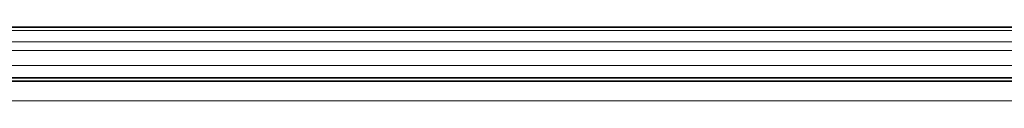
# Model space of a CAD drawing. Header units: millimetres. Extents: x 0 to 1118, y 0 to 864.
# Tile 177 of 200: x 895.67 to 948.94, y 502.58 to 506.58. Entities that reach past the tile are written whole.
import ezdxf

# ---------------------------------------------------------------- set-up
doc = ezdxf.new("R2010")
doc.units = ezdxf.units.MM

msp = doc.modelspace()

# ---------------------------------------------------------------- linework, layer by layer
at = {"color": 7, "linetype": 'Continuous', "lineweight": 35}
for p, q in [((985.026, 506.581), (739.793, 506.581)), ((985.511, 503.647), (739.308, 503.647)), ((985.026, 503.831), (739.793, 503.831))]:
    msp.add_line(p, q, dxfattribs=at)
at = {"color": 7, "linetype": 'Continuous', "lineweight": 18}
for p, q in [((985.026, 506.385), (739.793, 506.385)), ((985.026, 505.776), (739.793, 505.776)), ((985.026, 505.304), (739.793, 505.304)), ((985.026, 504.497), (739.793, 504.497)), ((985.026, 503.664), (739.793, 503.664)), ((985.511, 502.581), (739.308, 502.581))]:
    msp.add_line(p, q, dxfattribs=at)

doc.saveas('drawing.dxf')
